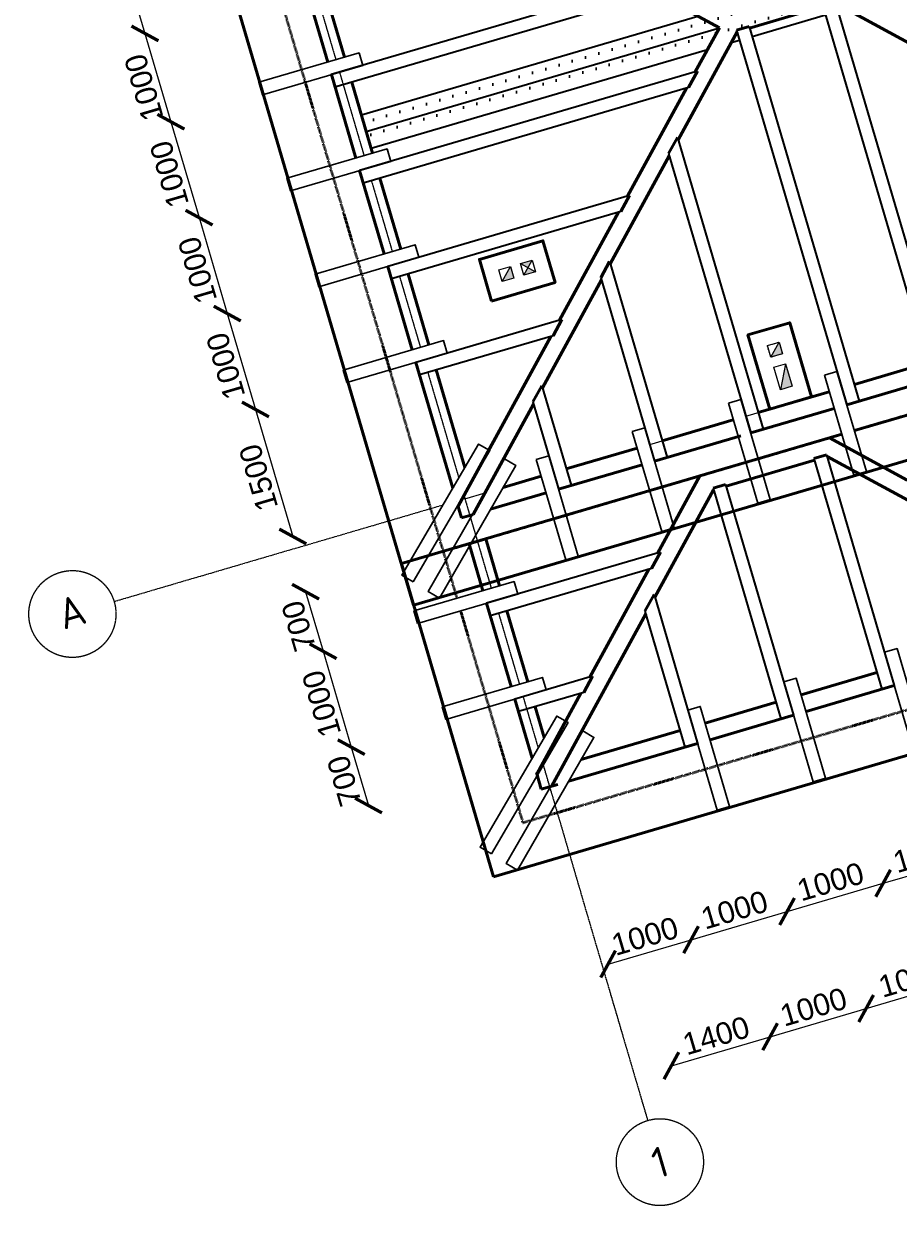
# Model space of a CAD drawing. Header units: millimetres. Extents: x -2096172177 to 2055029645, y -728784453 to 1899906214.
# Tile 96 of 109: x 1932141720 to 1945089726, y 1774152723 to 1791817970. Entities that reach past the tile are written whole.
import ezdxf
from ezdxf.enums import TextEntityAlignment as Align

# ---------------------------------------------------------------- set-up
doc = ezdxf.new("R2010")
doc.units = ezdxf.units.MM
doc.linetypes.add('ACAD_ISO03W100', pattern=[30, 12, -18])
doc.linetypes.add('DASHDOT_axis', pattern=[24, 20, -1.5, 1, -1.5])
for name, color, linetype, lineweight in [('Вентканалы', 214, 'Continuous', 18), ('жббалки', 14, 'Continuous', 35), ('Кобылки', 4, 'Continuous', 30), ('Крыша', 30, 'Continuous', 50), ('линии', 3, 'Continuous', 20), ('мауэрлат', 40, 'Continuous', 18), ('Накостные строп ноги', 10, 'Continuous', 50), ('Наружные стены', 1, 'Continuous', 50), ('Размеры', 40, 'Continuous', 18), ('стропила', 5, 'Continuous', 35)]:
    doc.layers.add(name, color=color, linetype=linetype, lineweight=lineweight)
doc.styles.add('GOST-2.304_Type-B', font='GOST Common.ttf')
doc.styles.add('стиль для стен', font='arial.ttf')
doc.dimstyles.new('Для размеров СТЕН', dxfattribs={"dimtxt": 2.5, "dimasz": 2.5, "dimexe": 1.25, "dimexo": 0.625, "dimtad": 1, "dimtxsty": 'стиль для стен', "dimblk": 'ARCHTICK', "dimcen": 2.5, "dimadec": 0, "dimazin": 0, "dimtfac": 1, "dimtmove": 0, "dimatfit": 3, "dimfxl": 1, "dimarcsym": 0})

# ---------------------------------------------------------------- blocks, each defined once
blk = doc.blocks.new('_ArchTick')
at = {"color": 0, "linetype": 'ByBlock', "const_width": 0.15}
blk.add_lwpolyline([(-0.5, -0.5), (0.5, 0.5)], dxfattribs=at)
blk = doc.blocks.new('*D665')
at = {"layer": 'Defpoints', "color": 0, "transparency": 16777216}
for p in [(1829593, 911190), (1829582, 910131), (1831503, 910131)]:
    blk.add_point(p, dxfattribs=at)
at = {"layer": 'Размеры', "color": 0, "lineweight": -2, "transparency": 16777216}
blk.add_line((1829582, 911190), (1829582, 910131), dxfattribs=at)
at = {"layer": 'Размеры', "color": 0, "lineweight": -2, "transparency": 16777216, "xscale": 250, "yscale": 250, "zscale": 250}
for p, rotation in [((1829582, 911190), 90), ((1829582, 910131), 270)]:
    blk.add_blockref('_ArchTick', p, dxfattribs=dict(at, rotation=rotation))
at = {"layer": 'Размеры', "color": 0, "transparency": 16777216, "insert": (1829395, 910597), "char_height": 250, "attachment_point": 5, "rotation": 90, "style": 'стиль для стен'}
blk.add_mtext('1000', dxfattribs=at)
blk = doc.blocks.new('*D667')
at = {"layer": 'Defpoints', "color": 0, "transparency": 16777216}
for p in [(1831503, 910131), (1829582, 908981), (1831503, 908981)]:
    blk.add_point(p, dxfattribs=at)
at = {"layer": 'Размеры', "color": 0, "lineweight": -2, "transparency": 16777216}
blk.add_line((1829582, 910131), (1829582, 908981), dxfattribs=at)
at = {"layer": 'Размеры', "color": 0, "lineweight": -2, "transparency": 16777216, "xscale": 250, "yscale": 250, "zscale": 250}
for p, rotation in [((1829582, 910131), 90), ((1829582, 908981), 270)]:
    blk.add_blockref('_ArchTick', p, dxfattribs=dict(at, rotation=rotation))
at = {"layer": 'Размеры', "color": 0, "transparency": 16777216, "insert": (1829395, 909556), "char_height": 250, "attachment_point": 5, "rotation": 90, "style": 'стиль для стен'}
blk.add_mtext('1000', dxfattribs=at)
blk = doc.blocks.new('*D669')
at = {"layer": 'Defpoints', "color": 0, "transparency": 16777216}
for p in [(1831503, 908981), (1829582, 907831), (1831503, 907831)]:
    blk.add_point(p, dxfattribs=at)
at = {"layer": 'Размеры', "color": 0, "lineweight": -2, "transparency": 16777216}
blk.add_line((1829582, 908981), (1829582, 907831), dxfattribs=at)
at = {"layer": 'Размеры', "color": 0, "lineweight": -2, "transparency": 16777216, "xscale": 250, "yscale": 250, "zscale": 250}
for p, rotation in [((1829582, 908981), 90), ((1829582, 907831), 270)]:
    blk.add_blockref('_ArchTick', p, dxfattribs=dict(at, rotation=rotation))
at = {"layer": 'Размеры', "color": 0, "transparency": 16777216, "insert": (1829395, 908406), "char_height": 250, "attachment_point": 5, "rotation": 90, "style": 'стиль для стен'}
blk.add_mtext('1000', dxfattribs=at)
blk = doc.blocks.new('*D671')
at = {"layer": 'Defpoints', "color": 0, "transparency": 16777216}
for p in [(1831503, 907831), (1829582, 906681), (1831502, 906681)]:
    blk.add_point(p, dxfattribs=at)
at = {"layer": 'Размеры', "color": 0, "lineweight": -2, "transparency": 16777216}
blk.add_line((1829582, 907831), (1829582, 906681), dxfattribs=at)
at = {"layer": 'Размеры', "color": 0, "lineweight": -2, "transparency": 16777216, "xscale": 250, "yscale": 250, "zscale": 250}
for p, rotation in [((1829582, 907831), 90), ((1829582, 906681), 270)]:
    blk.add_blockref('_ArchTick', p, dxfattribs=dict(at, rotation=rotation))
at = {"layer": 'Размеры', "color": 0, "transparency": 16777216, "insert": (1829395, 907256), "char_height": 250, "attachment_point": 5, "rotation": 90, "style": 'стиль для стен'}
blk.add_mtext('1000', dxfattribs=at)
blk = doc.blocks.new('*D673')
at = {"layer": 'Defpoints', "color": 0, "transparency": 16777216}
for p in [(1831502, 906681), (1829582, 905158), (1831701, 905158)]:
    blk.add_point(p, dxfattribs=at)
at = {"layer": 'Размеры', "color": 0, "lineweight": -2, "transparency": 16777216}
blk.add_line((1829582, 906681), (1829582, 905158), dxfattribs=at)
at = {"layer": 'Размеры', "color": 0, "lineweight": -2, "transparency": 16777216, "xscale": 250, "yscale": 250, "zscale": 250}
for p, rotation in [((1829582, 906681), 90), ((1829582, 905158), 270)]:
    blk.add_blockref('_ArchTick', p, dxfattribs=dict(at, rotation=rotation))
at = {"layer": 'Размеры', "color": 0, "transparency": 16777216, "insert": (1829395, 905919), "char_height": 250, "attachment_point": 5, "rotation": 90, "style": 'стиль для стен'}
blk.add_mtext('1500', dxfattribs=at)
blk = doc.blocks.new('*D675')
at = {"layer": 'Defpoints', "color": 0, "transparency": 16777216}
for p in [(1829587, 912425), (1829582, 911190), (1829593, 911190)]:
    blk.add_point(p, dxfattribs=at)
at = {"layer": 'Размеры', "color": 0, "lineweight": -2, "transparency": 16777216}
blk.add_line((1829582, 912425), (1829582, 911190), dxfattribs=at)
at = {"layer": 'Размеры', "color": 0, "lineweight": -2, "transparency": 16777216, "xscale": 250, "yscale": 250, "zscale": 250}
for p, rotation in [((1829582, 912425), 90), ((1829582, 911190), 270)]:
    blk.add_blockref('_ArchTick', p, dxfattribs=dict(at, rotation=rotation))
at = {"layer": 'Размеры', "color": 0, "transparency": 16777216, "insert": (1829395, 911856), "char_height": 250, "attachment_point": 5, "rotation": 90, "style": 'стиль для стен'}
blk.add_mtext('1000', dxfattribs=at)
blk = doc.blocks.new('*D695')
at = {"layer": 'Defpoints', "color": 0, "transparency": 16777216}
for p in [(1832665, 899416), (1831672, 896436), (1832665, 896465)]:
    blk.add_point(p, dxfattribs=at)
at = {"layer": 'Размеры', "color": 0, "lineweight": -2, "transparency": 16777216}
blk.add_line((1831672, 899416), (1832665, 899416), dxfattribs=at)
at = {"layer": 'Размеры', "color": 0, "lineweight": -2, "transparency": 16777216, "xscale": 250, "yscale": 250, "zscale": 250, "rotation": 180}
blk.add_blockref('_ArchTick', (1831672, 899416), dxfattribs=at)
at = {"layer": 'Размеры', "color": 0, "lineweight": -2, "transparency": 16777216, "xscale": 250, "yscale": 250, "zscale": 250}
blk.add_blockref('_ArchTick', (1832665, 899416), dxfattribs=at)
at = {"layer": 'Размеры', "color": 0, "transparency": 16777216, "insert": (1832168, 899604), "char_height": 250, "attachment_point": 5, "style": 'стиль для стен'}
blk.add_mtext('1000', dxfattribs=at)
blk = doc.blocks.new('*D697')
at = {"layer": 'Defpoints', "color": 0, "transparency": 16777216}
for p in [(1832665, 899416), (1833815, 899416), (1833815, 896465)]:
    blk.add_point(p, dxfattribs=at)
at = {"layer": 'Размеры', "color": 0, "lineweight": -2, "transparency": 16777216}
blk.add_line((1832665, 899416), (1833815, 899416), dxfattribs=at)
at = {"layer": 'Размеры', "color": 0, "lineweight": -2, "transparency": 16777216, "xscale": 250, "yscale": 250, "zscale": 250, "rotation": 180}
blk.add_blockref('_ArchTick', (1832665, 899416), dxfattribs=at)
at = {"layer": 'Размеры', "color": 0, "lineweight": -2, "transparency": 16777216, "xscale": 250, "yscale": 250, "zscale": 250}
blk.add_blockref('_ArchTick', (1833815, 899416), dxfattribs=at)
at = {"layer": 'Размеры', "color": 0, "transparency": 16777216, "insert": (1833240, 899604), "char_height": 250, "attachment_point": 5, "style": 'стиль для стен'}
blk.add_mtext('1000', dxfattribs=at)
blk = doc.blocks.new('*D699')
at = {"layer": 'Defpoints', "color": 0, "transparency": 16777216}
for p in [(1834965, 899416), (1833815, 896465), (1834965, 896465)]:
    blk.add_point(p, dxfattribs=at)
at = {"layer": 'Размеры', "color": 0, "lineweight": -2, "transparency": 16777216}
blk.add_line((1833815, 899416), (1834965, 899416), dxfattribs=at)
at = {"layer": 'Размеры', "color": 0, "lineweight": -2, "transparency": 16777216, "xscale": 250, "yscale": 250, "zscale": 250, "rotation": 180}
blk.add_blockref('_ArchTick', (1833815, 899416), dxfattribs=at)
at = {"layer": 'Размеры', "color": 0, "lineweight": -2, "transparency": 16777216, "xscale": 250, "yscale": 250, "zscale": 250}
blk.add_blockref('_ArchTick', (1834965, 899416), dxfattribs=at)
at = {"layer": 'Размеры', "color": 0, "transparency": 16777216, "insert": (1834390, 899604), "char_height": 250, "attachment_point": 5, "style": 'стиль для стен'}
blk.add_mtext('1000', dxfattribs=at)
blk = doc.blocks.new('*D701')
at = {"layer": 'Defpoints', "color": 0, "transparency": 16777216}
for p in [(1836115, 899416), (1834965, 896465), (1836115, 896465)]:
    blk.add_point(p, dxfattribs=at)
at = {"layer": 'Размеры', "color": 0, "lineweight": -2, "transparency": 16777216}
blk.add_line((1834965, 899416), (1836115, 899416), dxfattribs=at)
at = {"layer": 'Размеры', "color": 0, "lineweight": -2, "transparency": 16777216, "xscale": 250, "yscale": 250, "zscale": 250, "rotation": 180}
blk.add_blockref('_ArchTick', (1834965, 899416), dxfattribs=at)
at = {"layer": 'Размеры', "color": 0, "lineweight": -2, "transparency": 16777216, "xscale": 250, "yscale": 250, "zscale": 250}
blk.add_blockref('_ArchTick', (1836115, 899416), dxfattribs=at)
at = {"layer": 'Размеры', "color": 0, "transparency": 16777216, "insert": (1835540, 899604), "char_height": 250, "attachment_point": 5, "style": 'стиль для стен'}
blk.add_mtext('1000', dxfattribs=at)
blk = doc.blocks.new('*D713')
at = {"layer": 'Defpoints', "color": 0, "transparency": 16777216}
for p in [(1832040, 901762), (1833222, 901762), (1833222, 898089)]:
    blk.add_point(p, dxfattribs=at)
at = {"layer": 'Размеры', "color": 0, "lineweight": -2, "transparency": 16777216}
blk.add_line((1832040, 898089), (1833222, 898089), dxfattribs=at)
at = {"layer": 'Размеры', "color": 0, "lineweight": -2, "transparency": 16777216, "xscale": 250, "yscale": 250, "zscale": 250, "rotation": 180}
blk.add_blockref('_ArchTick', (1832040, 898089), dxfattribs=at)
at = {"layer": 'Размеры', "color": 0, "lineweight": -2, "transparency": 16777216, "xscale": 250, "yscale": 250, "zscale": 250}
blk.add_blockref('_ArchTick', (1833222, 898089), dxfattribs=at)
at = {"layer": 'Размеры', "color": 0, "transparency": 16777216, "insert": (1832631, 898276), "char_height": 250, "attachment_point": 5, "style": 'стиль для стен'}
blk.add_mtext('1400', dxfattribs=at)
blk = doc.blocks.new('*D715')
at = {"layer": 'Defpoints', "color": 0, "transparency": 16777216}
for p in [(1833222, 901762), (1834372, 901562), (1834372, 898089)]:
    blk.add_point(p, dxfattribs=at)
at = {"layer": 'Размеры', "color": 0, "lineweight": -2, "transparency": 16777216}
blk.add_line((1833222, 898089), (1834372, 898089), dxfattribs=at)
at = {"layer": 'Размеры', "color": 0, "lineweight": -2, "transparency": 16777216, "xscale": 250, "yscale": 250, "zscale": 250, "rotation": 180}
blk.add_blockref('_ArchTick', (1833222, 898089), dxfattribs=at)
at = {"layer": 'Размеры', "color": 0, "lineweight": -2, "transparency": 16777216, "xscale": 250, "yscale": 250, "zscale": 250}
blk.add_blockref('_ArchTick', (1834372, 898089), dxfattribs=at)
at = {"layer": 'Размеры', "color": 0, "transparency": 16777216, "insert": (1833797, 898276), "char_height": 250, "attachment_point": 5, "style": 'стиль для стен'}
blk.add_mtext('1000', dxfattribs=at)
blk = doc.blocks.new('*D717')
at = {"layer": 'Defpoints', "color": 0, "transparency": 16777216}
for p in [(1834372, 901562), (1835579, 901562), (1835579, 898089)]:
    blk.add_point(p, dxfattribs=at)
at = {"layer": 'Размеры', "color": 0, "lineweight": -2, "transparency": 16777216}
blk.add_line((1834372, 898089), (1835579, 898089), dxfattribs=at)
at = {"layer": 'Размеры', "color": 0, "lineweight": -2, "transparency": 16777216, "xscale": 250, "yscale": 250, "zscale": 250, "rotation": 180}
blk.add_blockref('_ArchTick', (1834372, 898089), dxfattribs=at)
at = {"layer": 'Размеры', "color": 0, "lineweight": -2, "transparency": 16777216, "xscale": 250, "yscale": 250, "zscale": 250}
blk.add_blockref('_ArchTick', (1835579, 898089), dxfattribs=at)
at = {"layer": 'Размеры', "color": 0, "transparency": 16777216, "insert": (1834975, 898276), "char_height": 250, "attachment_point": 5, "style": 'стиль для стен'}
blk.add_mtext('1000', dxfattribs=at)
blk = doc.blocks.new('*D719')
at = {"layer": 'Defpoints', "color": 0, "transparency": 16777216}
for p in [(1835579, 901562), (1836879, 901562), (1836879, 898089)]:
    blk.add_point(p, dxfattribs=at)
at = {"layer": 'Размеры', "color": 0, "lineweight": -2, "transparency": 16777216}
blk.add_line((1835579, 898089), (1836879, 898089), dxfattribs=at)
at = {"layer": 'Размеры', "color": 0, "lineweight": -2, "transparency": 16777216, "xscale": 250, "yscale": 250, "zscale": 250, "rotation": 180}
blk.add_blockref('_ArchTick', (1835579, 898089), dxfattribs=at)
at = {"layer": 'Размеры', "color": 0, "lineweight": -2, "transparency": 16777216, "xscale": 250, "yscale": 250, "zscale": 250}
blk.add_blockref('_ArchTick', (1836879, 898089), dxfattribs=at)
at = {"layer": 'Размеры', "color": 0, "transparency": 16777216, "insert": (1836229, 898276), "char_height": 250, "attachment_point": 5, "style": 'стиль для стен'}
blk.add_mtext('1000', dxfattribs=at)
blk = doc.blocks.new('*D723')
at = {"layer": 'Defpoints', "color": 0, "transparency": 16777216}
for p in [(1831501, 904507), (1829544, 903793), (1831501, 903793)]:
    blk.add_point(p, dxfattribs=at)
at = {"layer": 'Размеры', "color": 0, "lineweight": -2, "transparency": 16777216}
blk.add_line((1829544, 904507), (1829544, 903793), dxfattribs=at)
at = {"layer": 'Размеры', "color": 0, "lineweight": -2, "transparency": 16777216, "xscale": 250, "yscale": 250, "zscale": 250}
for p, rotation in [((1829544, 904507), 90), ((1829544, 903793), 270)]:
    blk.add_blockref('_ArchTick', p, dxfattribs=dict(at, rotation=rotation))
at = {"layer": 'Размеры', "color": 0, "transparency": 16777216, "insert": (1829357, 904150), "char_height": 250, "attachment_point": 5, "rotation": 90, "style": 'стиль для стен'}
blk.add_mtext('700', dxfattribs=at)
blk = doc.blocks.new('*D725')
at = {"layer": 'Defpoints', "color": 0, "transparency": 16777216}
for p in [(1831501, 903793), (1829544, 902643), (1831601, 902643)]:
    blk.add_point(p, dxfattribs=at)
at = {"layer": 'Размеры', "color": 0, "lineweight": -2, "transparency": 16777216}
blk.add_line((1829544, 903793), (1829544, 902643), dxfattribs=at)
at = {"layer": 'Размеры', "color": 0, "lineweight": -2, "transparency": 16777216, "xscale": 250, "yscale": 250, "zscale": 250}
for p, rotation in [((1829544, 903793), 90), ((1829544, 902643), 270)]:
    blk.add_blockref('_ArchTick', p, dxfattribs=dict(at, rotation=rotation))
at = {"layer": 'Размеры', "color": 0, "transparency": 16777216, "insert": (1829357, 903218), "char_height": 250, "attachment_point": 5, "rotation": 90, "style": 'стиль для стен'}
blk.add_mtext('1000', dxfattribs=at)
blk = doc.blocks.new('*D727')
at = {"layer": 'Defpoints', "color": 0, "transparency": 16777216}
for p in [(1831601, 902643), (1829544, 901943), (1831701, 901943)]:
    blk.add_point(p, dxfattribs=at)
at = {"layer": 'Размеры', "color": 0, "lineweight": -2, "transparency": 16777216}
blk.add_line((1829544, 902643), (1829544, 901943), dxfattribs=at)
at = {"layer": 'Размеры', "color": 0, "lineweight": -2, "transparency": 16777216, "xscale": 250, "yscale": 250, "zscale": 250}
for p, rotation in [((1829544, 902643), 90), ((1829544, 901943), 270)]:
    blk.add_blockref('_ArchTick', p, dxfattribs=dict(at, rotation=rotation))
at = {"layer": 'Размеры', "color": 0, "transparency": 16777216, "insert": (1829357, 902293), "char_height": 250, "attachment_point": 5, "rotation": 90, "style": 'стиль для стен'}
blk.add_mtext('700', dxfattribs=at)
blk = doc.blocks.new('Фасад (на основе 1 эт)')
at = {"layer": 'Вентканалы'}
h = blk.add_hatch(color=256, dxfattribs=at)
h.dxf.hatch_style = 1
h.paths.add_polyline_path([(1832716.294, 907291.655), (1832856.294, 907291.655), (1832856.294, 907431.655)])
h = blk.add_hatch(color=256, dxfattribs=at)
h.dxf.hatch_style = 1
h.paths.add_polyline_path([(1833116.294, 907431.655), (1832976.294, 907431.655), (1833046.294, 907361.655)])
h.paths.add_polyline_path([(1833116.294, 907291.655), (1833046.294, 907361.655), (1832976.294, 907291.655)])
h = blk.add_hatch(color=256, dxfattribs=at)
h.dxf.hatch_style = 1
h.paths.add_polyline_path([(1835431.294, 905586.655), (1835571.294, 905586.655), (1835571.294, 905726.655)])
h = blk.add_hatch(color=256, dxfattribs=at)
h.dxf.hatch_style = 1
h.paths.add_polyline_path([(1835571.294, 905466.655), (1835431.294, 905196.655), (1835571.294, 905196.655)])
at = {"layer": 'жббалки', "lineweight": 50}
h = blk.add_hatch(dxfattribs=at)
h.set_pattern_fill('DOTS', color=256)
h.set_pattern_definition([(0, (927245.61, 538974.37), (79.375, 158.75), [0, -158.75])])
h.paths.add_polyline_path([(1831703.399, 909388.603), (1831703.399, 909188.603), (1841701.294, 909188.603), (1841701.294, 909388.603)])
h.paths.add_polyline_path([(1841701.294, 909388.603), (1841701.294, 909588.603), (1831703.399, 909588.603), (1831703.399, 909388.603)])
at = {"linetype": 'DASHDOT_axis', "lineweight": 20, "ltscale": 0.2}
for p, q in [((1831601.294, 911280.989), (1831601.294, 910280.988)), ((1831601.294, 910130.988), (1831601.294, 909130.989)), ((1831601.294, 908980.989), (1831601.294, 908980.662)), ((1831601.294, 908830.701), (1831601.294, 907980.989)), ((1831601.294, 907830.989), (1831601.294, 907830.681)), ((1831601.294, 907680.681), (1831601.294, 906830.988)), ((1831601.294, 906680.988), (1831601.294, 906680.682)), ((1831601.294, 906530.682), (1831601.294, 905265.318)), ((1831601.294, 905058.99), (1831601.294, 903943.004)), ((1831601.294, 903793.004), (1831601.294, 903792.697)), ((1831601.294, 903642.697), (1831601.294, 902793.004)), ((1831601.294, 902643.004), (1831601.294, 902029.312)), ((1831601.294, 901843.424), (1831601.294, 901761.655))]:
    blk.add_line(p, q, dxfattribs=at)
at = {"linetype": 'DASHDOT_axis'}
for p, q in [((1828401.294, 905016.655), (1827401.294, 905016.655)), ((1831338.016, 905016.655), (1828401.294, 905016.655)), ((1831601.294, 905016.655), (1831556.471, 905016.655)), ((1831601.294, 901761.655), (1831601.294, 898561.655)), ((1831601.294, 898561.655), (1831601.294, 897561.655))]:
    blk.add_line(p, q, dxfattribs=at)
at = {"linetype": 'DASHDOT_axis', "lineweight": 15, "ltscale": 100}
for p, q in [((1831601.294, 905016.655), (1831842.715, 905016.655)), ((1832059.7, 905016.655), (1832514.663, 905016.655)), ((1832814.663, 905016.655), (1833664.663, 905016.655)), ((1833814.663, 905016.655), (1834814.663, 905016.655)), ((1834964.663, 905016.655), (1835964.663, 905016.655)), ((1836264.663, 905016.655), (1836992.71, 905016.655))]:
    blk.add_line(p, q, dxfattribs=at)
at = {"linetype": 'DASHDOT_axis'}
for centre in [(1826901.294, 905016.655), (1831601.294, 897061.655)]:
    blk.add_circle(centre, 500, dxfattribs=at)
at = {"layer": 'Вентканалы'}
for p, q in [((1832716.294, 907291.655), (1832856.294, 907431.655)), ((1832976.294, 907291.655), (1833116.294, 907431.655)), ((1832976.294, 907431.655), (1833116.294, 907291.655)), ((1835431.294, 905586.655), (1835571.294, 905726.655)), ((1835571.294, 905466.655), (1835431.294, 905196.655))]:
    blk.add_line(p, q, dxfattribs=at)
at = {"layer": 'Вентканалы', "lineweight": 50, "ltscale": 10}
for points in [[(1832536.294, 907111.655), (1833296.294, 907111.655), (1833296.294, 907611.655), (1832536.294, 907611.655)], [(1835251.294, 905016.655), (1835751.294, 905016.655), (1835751.294, 905906.655), (1835251.294, 905906.655)]]:
    blk.add_lwpolyline(points, close=True, dxfattribs=at)
at = {"layer": 'Вентканалы'}
for points in [[(1832716.294, 907431.655), (1832856.294, 907431.655), (1832856.294, 907291.655), (1832716.294, 907291.655)], [(1832976.294, 907431.655), (1833116.294, 907431.655), (1833116.294, 907291.655), (1832976.294, 907291.655)], [(1835431.294, 905726.655), (1835571.294, 905726.655), (1835571.294, 905586.655), (1835431.294, 905586.655)], [(1835431.294, 905196.655), (1835431.294, 905466.655), (1835571.294, 905466.655), (1835571.294, 905196.655)]]:
    blk.add_lwpolyline(points, close=True, dxfattribs=at)
at = {"layer": 'Вентканалы', "linetype": 'ACAD_ISO03W100'}
blk.add_lwpolyline([(1835431.294, 905726.655), (1835571.294, 905726.655), (1835571.294, 905586.655), (1835431.294, 905586.655)], close=True, dxfattribs=at)
at = {"layer": 'жббалки', "ltscale": 0.2}
for p, q in [((1831703.399, 909588.603), (1835731.821, 909588.603)), ((1831703.399, 909188.603), (1835731.821, 909188.603)), ((1836014.663, 909188.603), (1836114.663, 909188.603)), ((1836264.663, 909188.603), (1837142.71, 909188.603))]:
    blk.add_line(p, q, dxfattribs=at)
at = {"layer": 'жббалки'}
blk.add_line((1831703.399, 909188.603), (1831703.399, 909588.603), dxfattribs=at)
at = {"layer": 'жббалки', "ltscale": 0.002}
blk.add_line((1831703.399, 909388.603), (1835931.821, 909388.603), dxfattribs=at)
at = {"layer": 'Кобылки'}
for points in [[(1830678.624, 910130.988), (1830678.624, 910280.988), (1831878.624, 910280.988), (1831878.624, 910130.988)], [(1830676.99, 908980.989), (1830676.99, 909130.989), (1831876.99, 909130.989), (1831876.99, 908980.989)], [(1830676.99, 907830.989), (1830676.99, 907980.989), (1831876.99, 907980.989), (1831876.99, 907830.989)], [(1830677.572, 906680.988), (1830677.572, 906830.988), (1831877.572, 906830.988), (1831877.572, 906680.988)], [(1830762.638, 904266.891), (1830659.589, 904375.89), (1831929.471, 905575.276), (1832032.52, 905466.277)], [(1830998.576, 904001.501), (1830895.526, 904110.5), (1832167.273, 905327.153), (1832270.322, 905218.153)], [(1832514.663, 905216.655), (1832664.663, 905216.655), (1832664.663, 904016.655), (1832514.663, 904016.655)], [(1833664.663, 905216.655), (1833814.663, 905216.655), (1833814.663, 904016.655), (1833664.663, 904016.655)], [(1834814.663, 905216.655), (1834964.663, 905216.655), (1834964.663, 904016.655), (1834814.663, 904016.655)], [(1835964.663, 905216.655), (1836114.663, 905216.655), (1836114.663, 904016.655), (1835964.663, 904016.655)], [(1830675.379, 903793.004), (1830675.379, 903943.004), (1831875.379, 903943.004), (1831875.379, 903793.004)], [(1830676.726, 902643.004), (1830676.726, 902793.004), (1831876.726, 902793.004), (1831876.726, 902643.004)], [(1830742.527, 901011.891), (1830639.478, 901120.89), (1831909.36, 902320.276), (1832012.409, 902211.277)], [(1830978.465, 900746.501), (1830875.416, 900855.5), (1832147.162, 902072.153), (1832250.212, 901963.153)], [(1833372.445, 901961.655), (1833522.445, 901961.655), (1833522.445, 900761.655), (1833372.445, 900761.655)], [(1834521.59, 901961.655), (1834671.59, 901961.655), (1834671.59, 900761.655), (1834521.59, 900761.655)], [(1835729.05, 901961.655), (1835879.05, 901961.655), (1835879.05, 900761.655), (1835729.05, 900761.655)]]:
    blk.add_lwpolyline(points, close=True, dxfattribs=at)
at = {"layer": 'Крыша', "color": 5, "lineweight": 50}
for p, q in [((1830691.294, 914770.551), (1830691.294, 904006.655)), ((1830691.294, 904506.655), (1830691.294, 900751.655)), ((1839411.294, 904006.655), (1830691.294, 904006.655)), ((1839411.294, 900751.655), (1830691.294, 900751.655))]:
    blk.add_line(p, q, dxfattribs=at)
at = {"layer": 'Крыша', "color": 5, "lineweight": 50, "ltscale": 0.2}
for p, q in [((1835964.663, 904506.655), (1830691.294, 904506.655)), ((1836992.71, 904506.655), (1836114.663, 904506.655))]:
    blk.add_line(p, q, dxfattribs=at)
at = {"layer": 'мауэрлат', "color": 30, "lineweight": 50}
for p, q in [((1831503.829, 910280.988), (1831504.311, 911280.989)), ((1831703.829, 910280.988), (1831704.239, 911130.652)), ((1831503.275, 909130.989), (1831503.757, 910130.988)), ((1831703.757, 910130.665), (1831703.757, 910130.988)), ((1831703.275, 909130.989), (1831703.685, 909980.665)), ((1831502.722, 907980.989), (1831503.203, 908980.989)), ((1831703.203, 908980.693), (1831703.203, 908980.989)), ((1831702.722, 907980.989), (1831703.131, 908830.693)), ((1831502.168, 906830.988), (1831502.649, 907830.989)), ((1831702.649, 907830.653), (1831702.649, 907830.989)), ((1831702.168, 906830.988), (1831702.577, 907680.653)), ((1831501.368, 905170.939), (1831502.095, 906680.988)), ((1831702.095, 906680.655), (1831702.095, 906680.988)), ((1831701.459, 905359.922), (1831702.023, 906530.655)), ((1831501.294, 905016.655), (1831501.294, 905016.751)), ((1831701.294, 905016.655), (1831701.294, 905016.655)), ((1832514.663, 905016.655), (1832059.7, 905016.655)), ((1833664.663, 905016.655), (1832814.663, 905016.655)), ((1834814.663, 905016.655), (1833964.663, 905016.655)), ((1835964.663, 905016.655), (1835114.663, 905016.655)), ((1836992.71, 905016.655), (1836264.663, 905016.655)), ((1831501.197, 904816.655), (1831501.269, 904964.517)), ((1831642.715, 904816.655), (1831501.197, 904816.655)), ((1831701.294, 904816.655), (1831701.197, 904816.655)), ((1832514.663, 904816.655), (1831850.643, 904816.655)), ((1833664.663, 904816.655), (1832664.663, 904816.655)), ((1834847.194, 904816.655), (1833814.663, 904816.655)), ((1835964.663, 904816.655), (1834964.663, 904816.655)), ((1836992.71, 904816.655), (1836114.663, 904816.655)), ((1831501.294, 903943.004), (1831501.294, 904506.655)), ((1831701.294, 903943.004), (1831701.294, 904506.655)), ((1831501.294, 902793.004), (1831501.294, 903793.004)), ((1831701.294, 903792.67), (1831701.294, 903793.004)), ((1831701.294, 902793.004), (1831701.294, 903642.67)), ((1831501.294, 901934.864), (1831501.294, 902643.004)), ((1831701.294, 902642.675), (1831701.294, 902643.004)), ((1831701.294, 902123.761), (1831701.294, 902492.668)), ((1831501.294, 901561.655), (1831501.294, 901761.655)), ((1833221.654, 901761.655), (1832039.589, 901761.655)), ((1833372.445, 901761.655), (1833372.061, 901761.655)), ((1834371.59, 901761.655), (1833522.445, 901761.655)), ((1835579.05, 901761.655), (1834671.59, 901761.655)), ((1831701.294, 901561.655), (1831501.294, 901561.655)), ((1833372.445, 901561.655), (1831830.532, 901561.655)), ((1834521.59, 901561.655), (1833522.445, 901561.655)), ((1835729.05, 901561.655), (1834671.59, 901561.655))]:
    blk.add_line(p, q, dxfattribs=at)
at = {"layer": 'мауэрлат', "lineweight": 50}
blk.add_line((1831501.294, 904506.655), (1831701.294, 904506.655), dxfattribs=at)
at = {"layer": 'Накостные строп ноги'}
for p, q in [((1835931.821, 909388.603), (1835340.555, 909979.868)), ((1835523.604, 908980.387), (1835931.821, 909388.603)), ((1835114.663, 908288.603), (1836114.663, 909288.603)), ((1836114.663, 909308.603), (1836264.663, 909308.603)), ((1836264.663, 909288.603), (1837142.71, 909288.603)), ((1838293.859, 908282.668), (1837292.71, 909283.818)), ((1834373.119, 907829.902), (1835373.616, 908830.399)), ((1833964.663, 907138.603), (1834964.663, 908138.603)), ((1833223.46, 906680.242), (1834223.161, 907679.944)), ((1832814.663, 905988.603), (1833814.663, 906988.603)), ((1831501.265, 904957.297), (1833073.501, 906530.283)), ((1831642.715, 904816.655), (1832664.663, 905838.603)), ((1835230.994, 904810.362), (1835224.701, 904816.655)), ((1833546.55, 903788.68), (1834264.525, 904506.655)), ((1834264.525, 904506.655), (1835817.544, 904506.655)), ((1836536.305, 903787.894), (1835817.544, 904506.655)), ((1833375.041, 903313.486), (1834371.59, 904309.646)), ((1834371.59, 904329.646), (1834521.59, 904329.519)), ((1834521.59, 904309.519), (1835579.05, 904308.624)), ((1835579.05, 904328.624), (1835729.05, 904328.497)), ((1835729.05, 904308.497), (1835732.862, 904308.494)), ((1836728.596, 903312.76), (1835732.862, 904308.494)), ((1833432.815, 903642.199), (1833582.778, 903792.162)), ((1832400.373, 902642.503), (1833400.078, 903642.208)), ((1833221.654, 903191.75), (1833375.102, 903345.138)), ((1831622.526, 901561.655), (1833221.654, 903160.159)), ((1832283.12, 902492.504), (1832433.111, 902642.495)), ((1831501.294, 901743.424), (1832250.383, 902492.514))]:
    blk.add_line(p, q, dxfattribs=at)
at = {"layer": 'Накостные строп ноги', "color": 6}
for p, q in [((1835399.044, 908830.397), (1835548.916, 908980.385)), ((1834964.663, 908165.188), (1835114.663, 908315.188)), ((1834249.468, 907679.937), (1834399.31, 907829.895)), ((1833814.663, 907015.188), (1833964.663, 907165.188)), ((1833100.691, 906530.276), (1833250.535, 906680.235)), ((1832664.663, 905865.188), (1832814.663, 906015.188))]:
    blk.add_line(p, q, dxfattribs=at)
at = {"layer": 'Наружные стены', "linetype": 'ACAD_ISO03W100', "lineweight": 50, "ltscale": 0.2}
for p, q in [((1831191.294, 903943.004), (1831191.294, 914271.655)), ((1835964.663, 904506.655), (1831191.294, 904506.655)), ((1842211.294, 904506.655), (1836114.663, 904506.655)), ((1831191.294, 901251.655), (1831191.294, 903793.004)), ((1838911.294, 901251.655), (1831191.294, 901251.655))]:
    blk.add_line(p, q, dxfattribs=at)
at = {"layer": 'стропила'}
for p, q in [((1835215.528, 910129.896), (1831502.712, 910130.709)), ((1835365.561, 909979.863), (1831502.679, 909980.709)), ((1836114.663, 909308.603), (1836114.663, 904816.655)), ((1836264.663, 909308.603), (1836264.663, 904816.655)), ((1837142.71, 909308.603), (1837142.71, 904821.747)), ((1837292.71, 909312.093), (1837292.71, 904821.747)), ((1835548.916, 908980.385), (1831502.712, 908980.709)), ((1835399.044, 908830.397), (1831502.7, 908830.709)), ((1835114.663, 908315.188), (1835114.663, 904816.655)), ((1834964.663, 908165.188), (1834964.663, 904816.655)), ((1834399.31, 907829.895), (1831502.712, 907830.709)), ((1834249.468, 907679.937), (1831502.67, 907680.709)), ((1833964.663, 907168.689), (1833964.663, 904816.655)), ((1833814.663, 907015.188), (1833814.663, 904816.655)), ((1833250.535, 906680.235), (1831502.712, 906680.709)), ((1833100.691, 906530.276), (1831502.672, 906530.709)), ((1832814.663, 906015.188), (1832814.663, 904821.582)), ((1832664.663, 905865.188), (1832664.663, 904821.582)), ((1834371.59, 904329.646), (1834371.59, 901561.655)), ((1834521.59, 904329.519), (1834521.59, 901561.655)), ((1835579.05, 904328.624), (1835579.05, 901561.655)), ((1835729.05, 904339.234), (1835729.05, 904338.961)), ((1835729.05, 904328.497), (1835729.05, 901561.655)), ((1833582.778, 903792.162), (1831501.336, 903792.724)), ((1833432.815, 903642.199), (1831501.294, 903642.724)), ((1833375.102, 903345.138), (1833371.654, 901549.54)), ((1833221.654, 903191.75), (1833221.654, 901549.54)), ((1832433.111, 902642.495), (1831501.336, 902642.724)), ((1832283.12, 902492.504), (1831501.294, 902492.724))]:
    blk.add_line(p, q, dxfattribs=at)
at = {"linetype": 'DASHDOT_axis', "style": 'GOST-2.304_Type-B'}
for s, p in [('A', (1826901.294, 905044.039)), ('1', (1831601.294, 897061.655))]:
    blk.add_text(s, height=350, dxfattribs=at).set_placement(p, align=Align.MIDDLE_CENTER)
at = {"layer": 'Размеры'}
for base, p1, p2, picture, middle in [((1829582.087, 911190.201), (1829587.447, 912425.293), (1829592.807, 911190.201), '*D675', (1829582.087, 911855.681)), ((1829582.087, 910130.709), (1829592.807, 911190.201), (1831502.712, 910130.709), '*D665', (1829582.087, 910596.757))]:
    dim = blk.add_linear_dim(base=base, p1=p1, p2=p2, angle=90, text='1000', dimstyle='Для размеров СТЕН', override={"dimse1": 1, "dimse2": 1}, dxfattribs=at)
    dim.commit()
    dim.dimension.update_dxf_attribs({"geometry": picture, "text_midpoint": middle, "dimtype": 128})
for base, p1, p2, text, picture, middle in [((1829582.087, 908980.709), (1831502.712, 910130.709), (1831502.712, 908980.709), '1000', '*D667', (1829394.587, 909555.709)), ((1829582.087, 907830.709), (1831502.712, 908980.709), (1831502.712, 907830.709), '1000', '*D669', (1829394.587, 908405.709)), ((1829582.087, 906680.681), (1831502.712, 907830.709), (1831502.095, 906680.681), '1000', '*D671', (1829394.587, 907255.695)), ((1829582.087, 905158.076), (1831502.095, 906680.681), (1831701.294, 905158.076), '1500', '*D673', (1829394.587, 905919.379)), ((1829544.399, 903792.724), (1831501.294, 904506.655), (1831501.101, 903792.724), '700', '*D723', (1829356.899, 904149.69)), ((1829544.399, 902642.7), (1831501.101, 903792.724), (1831601.294, 902642.7), '1000', '*D725', (1829356.899, 903217.712)), ((1829544.399, 901943.424), (1831601.294, 902642.7), (1831701.294, 901943.424), '700', '*D727', (1829356.899, 902293.062))]:
    dim = blk.add_linear_dim(base=base, p1=p1, p2=p2, angle=90, text=text, dimstyle='Для размеров СТЕН', override={"dimse1": 1, "dimse2": 1}, dxfattribs=at)
    dim.commit()
    dim.dimension.update_dxf_attribs({"geometry": picture, "text_midpoint": middle})
for base, p1, p2, text, picture, middle in [((1833221.654, 898088.837), (1832039.589, 901761.655), (1833221.654, 901761.655), '1400', '*D713', (1832630.621, 898276.337)), ((1834371.59, 898088.837), (1833221.654, 901761.655), (1834371.59, 901561.655), '1000', '*D715', (1833796.622, 898276.337)), ((1835579.05, 898088.837), (1834371.59, 901561.655), (1835579.05, 901561.655), '1000', '*D717', (1834975.32, 898276.337)), ((1836878.596, 898088.837), (1835579.05, 901561.655), (1836878.596, 901561.655), '1000', '*D719', (1836228.823, 898276.337)), ((1833814.663, 899416.05), (1832664.663, 899416.05), (1833814.663, 896464.807), '1000', '*D697', (1833239.663, 899603.55)), ((1834964.663, 899416.05), (1833814.663, 896464.807), (1834964.663, 896464.807), '1000', '*D699', (1834389.663, 899603.55)), ((1836114.663, 899416.05), (1834964.663, 896464.807), (1836114.663, 896464.807), '1000', '*D701', (1835539.663, 899603.55))]:
    dim = blk.add_linear_dim(base=base, p1=p1, p2=p2, text=text, dimstyle='Для размеров СТЕН', override={"dimse1": 1, "dimse2": 1}, dxfattribs=at)
    dim.commit()
    dim.dimension.update_dxf_attribs({"geometry": picture, "text_midpoint": middle})
dim = blk.add_linear_dim(base=(1832664.663, 899416.05), p1=(1831672.004, 896435.517), p2=(1832664.663, 896464.807), text='1000', dimstyle='Для размеров СТЕН', override={"dimse1": 1, "dimse2": 1}, dxfattribs=at)
dim.commit()
dim.dimension.update_dxf_attribs({"geometry": '*D695', "text_midpoint": (1832168.334, 899416.05), "dimtype": 128})

msp = doc.modelspace()

# ---------------------------------------------------------------- block references
at = {"layer": 'линии', "xscale": -1289.125523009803, "yscale": -1287.842123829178, "zscale": 1289.125523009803, "rotation": 196.3740975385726}
msp.add_blockref('Фасад (на основе 1 эт)', (1843499.301, 904896.093), dxfattribs=at)

doc.saveas('drawing.dxf')
